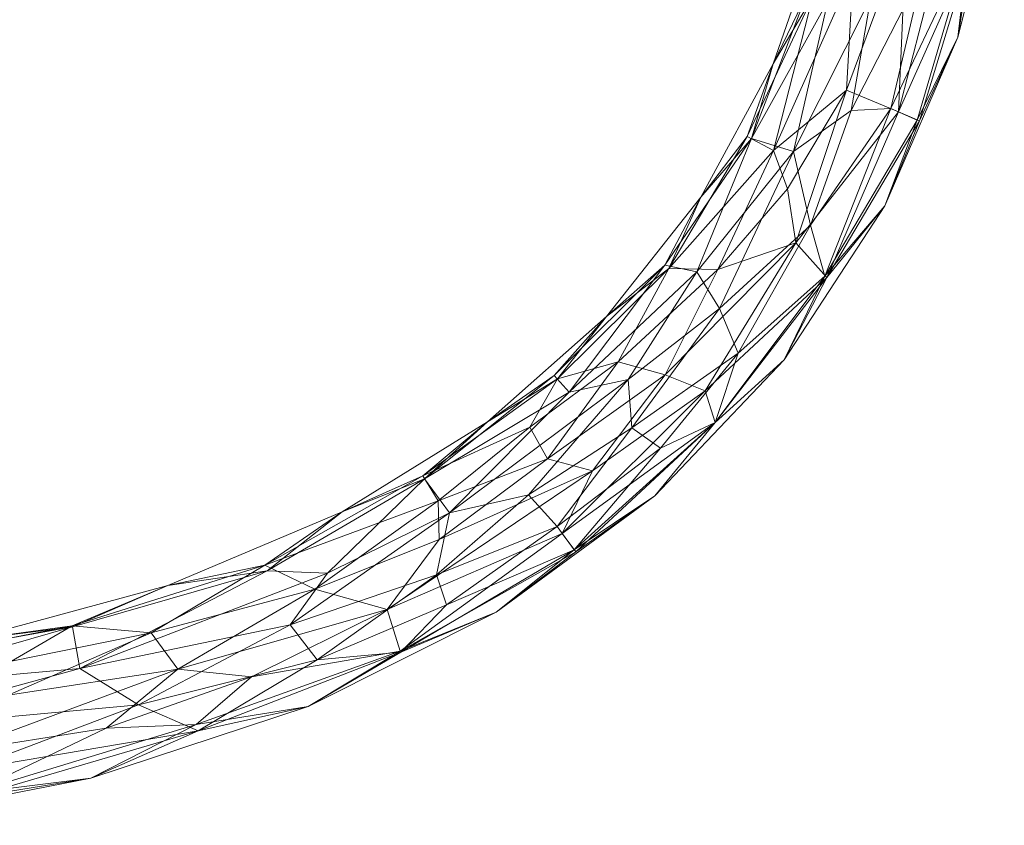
# Model space of a CAD drawing. Header units: millimetres. Extents: x -140 to 132, y -133 to 1091.
# Tile 13 of 144: x 39 to 130, y -131 to -57. Entities that reach past the tile are written whole.
import ezdxf

# ---------------------------------------------------------------- set-up
doc = ezdxf.new("R2010")
doc.units = ezdxf.units.MM
doc.layers.add('M-520-M_DRAINAGE_FW', color=2, linetype='Continuous', lineweight=30)

# ---------------------------------------------------------------- blocks, each defined once
blk = doc.blocks.new('FFAS9088-100500BC0 - Neo Modern 3-Way Rain Shower Kits _ECO_-4362-3D View 1')
at = {"layer": 'M-520-M_DRAINAGE_FW', "lineweight": 9}
mesh = blk.add_polyface(dxfattribs=at)
corners = [(109.42, -88.518, 58.7), (113.332, -80.936, 54.542), (118.694, -74.355, 58.7), (115.159, -40.566, 56.207), (116.902, -40.901, 53.391), (112.043, -55.016, 54.741), (129.694, -42.118, 58.7), (125.404, -58.814, 58.7), (126.787, -50.327, 54.809), (121.869, -66.529, 55.914), (108.386, -61.266, 58.7), (113.091, -47.716, 58.7), (115.163, -63.692, 51.207), (115.774, -52.755, 52.082), (120.678, -48.761, 51.201), (101.742, -73.552, 58.7), (98.793, -80.113, 54.266), (93.034, -84.55, 58.7), (106.01, -67.946, 55.345), (108.412, -69.244, 52.341), (119.944, -65.699, 52.994), (125.327, -44.76, 52.19), (110.495, -77.752, 51.509), (120.067, -39.803, 51.589), (109.724, -72.77, 51.283), (129.159, -33.186, 53.778), (103.298, -80.207, 51.599)]
mesh.append_faces([[corners[k] for k in face] for face in [(0, 1, 2), (2, 9, 7), (15, 16, 17), (10, 18, 15)]], dxfattribs={"vtx0": -1, "vtx1": -1})
mesh.append_faces([[corners[k] for k in face] for face in [(3, 4, 5), (2, 1, 9), (12, 13, 14), (16, 18, 19), (8, 20, 21), (13, 5, 4), (20, 1, 22), (10, 5, 18), (23, 14, 13), (14, 20, 12), (24, 19, 12), (25, 8, 21), (20, 8, 9), (15, 18, 16), (19, 18, 5), (19, 26, 16), (13, 19, 5), (19, 13, 12), (26, 19, 24), (22, 12, 20), (14, 21, 20), (7, 9, 8), (20, 9, 1), (11, 3, 5), (4, 23, 13), (24, 22, 26), (24, 12, 22)]], dxfattribs={"vtx0": -1, "vtx1": -1, "vtx2": -1})
mesh.append_faces([[corners[k] for k in face] for face in [(5, 10, 11)]], dxfattribs={"vtx0": -1, "vtx2": -1})
mesh.append_faces([[corners[k] for k in face] for face in [(6, 7, 8)]], dxfattribs={"vtx1": -1, "vtx2": -1})
mesh = blk.add_polyface(dxfattribs=at)
corners = [(108.386, -61.266, 58.7), (106.389, -68.151, 62.806), (111.484, -54.822, 61.488), (113.091, -47.716, 58.7), (98.406, -79.806, 62.366), (101.742, -73.552, 58.7), (93.034, -84.55, 58.7), (126.436, -50.237, 63.133), (121.669, -66.443, 61.979), (125.404, -58.814, 58.7), (117.395, -55.144, 66.094), (117.936, -43.536, 65.189), (113.444, -55.502, 64.389), (118.694, -74.355, 58.7), (119.225, -65.389, 64.991), (113.171, -80.83, 63.133), (129.694, -42.118, 58.7), (109.42, -88.518, 58.7), (111.828, -76.123, 65.804), (105.163, -87.924, 65.155), (110.278, -69.349, 65.844), (115.764, -40.682, 62.515), (122.251, -52.541, 65.729), (122.007, -41.882, 66.199), (115.57, -65.555, 66.157), (101.354, -80.425, 65.145), (103.458, -83.802, 66.199), (89.585, -91.514, 64.388)]
mesh.append_faces([[corners[k] for k in face] for face in [(0, 2, 3), (5, 1, 0)]], dxfattribs={"vtx0": -1, "vtx1": -1})
mesh.append_faces([[corners[k] for k in face] for face in [(0, 1, 2), (7, 8, 9), (10, 11, 12), (1, 5, 4), (8, 14, 15), (18, 19, 15), (12, 1, 20), (12, 21, 2), (22, 23, 10), (18, 24, 20), (25, 20, 1), (14, 7, 22), (24, 18, 14), (14, 22, 24), (10, 12, 20), (13, 8, 15), (14, 8, 7), (26, 19, 18), (26, 18, 20), (14, 18, 15), (4, 27, 25), (4, 25, 1), (25, 26, 20), (24, 10, 20), (10, 24, 22), (3, 2, 21), (12, 2, 1)]], dxfattribs={"vtx0": -1, "vtx1": -1, "vtx2": -1})
mesh.append_faces([[corners[k] for k in face] for face in [(4, 5, 6)]], dxfattribs={"vtx0": -1, "vtx2": -1})
mesh.append_faces([[corners[k] for k in face] for face in [(13, 9, 8), (9, 16, 7), (17, 13, 15)]], dxfattribs={"vtx1": -1, "vtx2": -1})
mesh = blk.add_polyface(dxfattribs=at)
corners = [(97.489, -101.06, 58.7), (103.064, -94.317, 54.958), (109.42, -88.518, 58.7), (82.869, -111.764, 58.7), (90.199, -106.22, 55.915), (87.6, -97.653, 51.339), (94.108, -88.719, 52.248), (98.431, -89.913, 51.201), (113.332, -80.936, 54.542), (74.04, -115.374, 54.755), (65.54, -120.475, 58.7), (102.115, -91.38, 52.234), (91.76, -98.757, 51.48), (98.793, -80.113, 54.266), (88.508, -90.297, 54.981), (93.034, -84.55, 58.7), (68.683, -102.529, 58.7), (82.086, -94.232, 58.7), (76.114, -99.222, 55.373), (103.298, -80.207, 51.599), (88.96, -104.529, 52.994), (72.817, -111.525, 51.592), (77.634, -105.075, 51.258), (77.535, -101.514, 52.372), (85.983, -94.745, 52.873), (110.495, -77.752, 51.509)]
mesh.append_faces([[corners[k] for k in face] for face in [(0, 1, 2), (3, 4, 0)]], dxfattribs={"vtx0": -1, "vtx1": -1})
mesh.append_faces([[corners[k] for k in face] for face in [(5, 6, 7), (8, 2, 1), (7, 11, 12), (13, 14, 15), (14, 13, 6), (19, 6, 13), (12, 11, 20), (3, 9, 4), (21, 20, 9), (7, 12, 5), (22, 23, 5), (17, 14, 18), (24, 6, 5), (11, 25, 8), (20, 1, 4), (14, 6, 24), (7, 6, 19), (20, 21, 12), (7, 19, 25), (24, 23, 18), (22, 5, 12), (1, 20, 11), (1, 11, 8), (11, 7, 25), (21, 22, 12), (0, 4, 1), (20, 4, 9), (14, 24, 18), (23, 24, 5)]], dxfattribs={"vtx0": -1, "vtx1": -1, "vtx2": -1})
mesh.append_faces([[corners[k] for k in face] for face in [(9, 3, 10), (14, 17, 15)]], dxfattribs={"vtx0": -1, "vtx2": -1})
mesh.append_faces([[corners[k] for k in face] for face in [(16, 17, 18)]], dxfattribs={"vtx1": -1, "vtx2": -1})
mesh = blk.add_polyface(dxfattribs=at)
corners = [(67.34, -108.172, 65.559), (78.576, -102.628, 65.761), (76.279, -99.488, 62.596), (82.086, -94.232, 58.7), (68.683, -102.529, 58.7), (113.171, -80.83, 63.133), (103.047, -94.301, 62.482), (109.42, -88.518, 58.7), (88.21, -89.961, 61.488), (93.034, -84.55, 58.7), (95.366, -94.81, 66.061), (105.163, -87.924, 65.155), (103.458, -83.802, 66.199), (82.869, -111.764, 58.7), (97.489, -101.06, 58.7), (90.07, -106.044, 61.979), (74.087, -115.466, 62.474), (65.54, -120.475, 58.7), (101.354, -80.425, 65.145), (95.048, -90.344, 65.926), (77.361, -108.35, 65.991), (66.383, -116.156, 65.138), (78.28, -111.098, 64.622), (89.585, -91.514, 64.388), (98.013, -96.67, 64.62), (88.497, -103.897, 64.991), (98.406, -79.806, 62.366), (85.854, -100.959, 66.198)]
mesh.append_faces([[corners[k] for k in face] for face in [(3, 8, 9)]], dxfattribs={"vtx0": -1, "vtx1": -1})
mesh.append_faces([[corners[k] for k in face] for face in [(0, 1, 2), (5, 6, 7), (10, 11, 12), (6, 5, 11), (12, 18, 19), (20, 21, 22), (19, 18, 23), (3, 2, 8), (1, 23, 2), (14, 6, 15), (24, 11, 10), (15, 22, 16), (12, 19, 10), (22, 25, 20), (23, 26, 8), (13, 15, 16), (24, 25, 15), (6, 11, 24), (20, 25, 27), (23, 1, 19), (1, 20, 27), (27, 10, 19), (9, 8, 26), (23, 8, 2), (25, 22, 15), (6, 24, 15), (25, 24, 10), (1, 27, 19), (10, 27, 25)]], dxfattribs={"vtx0": -1, "vtx1": -1, "vtx2": -1})
mesh.append_faces([[corners[k] for k in face] for face in [(2, 3, 4), (16, 17, 13), (6, 14, 7)]], dxfattribs={"vtx0": -1, "vtx2": -1})
mesh.append_faces([[corners[k] for k in face] for face in [(13, 14, 15)]], dxfattribs={"vtx1": -1, "vtx2": -1})
mesh = blk.add_polyface(dxfattribs=at)
corners = [(78.576, -102.628, 65.761), (67.34, -108.172, 65.559), (63.878, -112.935, 66.199), (68.683, -102.529, 58.7), (61.783, -107.978, 63.82), (76.279, -99.488, 62.596), (52.616, -109.312, 58.7), (43.839, -113.136, 62.596), (44.516, -116.97, 65.76), (24.162, -118.783, 64.39), (33.902, -114.391, 58.7), (65.54, -120.475, 58.7), (55.407, -122.705, 63.085), (45.519, -127.08, 58.7), (11.555, -131.246, 63.085), (34.505, -128.842, 61.897), (34.015, -126.328, 64.898), (23.855, -116.729, 61.49), (13.289, -117.464, 58.7), (23.324, -131.413, 58.7), (74.087, -115.466, 62.474), (66.383, -116.156, 65.138), (49.922, -120.305, 65.884), (23.484, -122.73, 66.122), (16.087, -127.533, 65.661), (77.361, -108.35, 65.991), (78.28, -111.098, 64.622)]
mesh.append_faces([[corners[k] for k in face] for face in [(11, 12, 13), (13, 15, 19)]], dxfattribs={"vtx0": -1, "vtx1": -1})
mesh.append_faces([[corners[k] for k in face] for face in [(0, 1, 2), (3, 4, 5), (4, 6, 7), (4, 7, 8), (8, 7, 9), (14, 15, 16), (13, 12, 15), (12, 11, 20), (21, 22, 12), (8, 1, 4), (9, 7, 17), (12, 20, 21), (2, 22, 21), (23, 24, 16), (16, 24, 14), (23, 8, 9), (22, 8, 23), (16, 12, 22), (25, 2, 21), (16, 22, 23), (22, 2, 8), (25, 0, 2), (19, 15, 14), (16, 15, 12), (10, 17, 7), (20, 26, 21), (2, 1, 8), (4, 1, 5)]], dxfattribs={"vtx0": -1, "vtx1": -1, "vtx2": -1})
mesh.append_faces([[corners[k] for k in face] for face in [(4, 3, 6), (17, 10, 18)]], dxfattribs={"vtx0": -1, "vtx2": -1})
mesh.append_faces([[corners[k] for k in face] for face in [(6, 10, 7)]], dxfattribs={"vtx1": -1, "vtx2": -1})
mesh = blk.add_polyface(dxfattribs=at)
corners = [(52.616, -109.312, 58.7), (61.557, -107.443, 54.283), (43.811, -113.033, 54.985), (46.926, -122.473, 52.021), (55.22, -122.139, 53.589), (34.428, -128.444, 54.755), (65.54, -120.475, 58.7), (45.519, -127.08, 58.7), (23.324, -131.413, 58.7), (72.817, -111.525, 51.592), (60.339, -117.734, 51.844), (53.533, -117.025, 51.201), (68.683, -102.529, 58.7), (74.04, -115.374, 54.755), (51.089, -113.667, 52.261), (77.535, -101.514, 52.372), (76.114, -99.222, 55.373), (33.902, -114.391, 58.7), (66.175, -109.652, 51.524), (37.901, -119.436, 51.4), (19.943, -123.699, 51.223), (32.931, -124.673, 51.592), (23.884, -116.927, 55.456), (38.223, -116.279, 52.878), (77.634, -105.075, 51.258), (24.268, -119.494, 52.464)]
mesh.append_faces([[corners[k] for k in face] for face in [(0, 1, 2), (3, 4, 5), (9, 10, 11), (6, 4, 13), (4, 7, 5), (10, 9, 13), (1, 14, 2), (15, 1, 16), (18, 14, 1), (3, 10, 4), (11, 19, 14), (20, 19, 21), (17, 2, 22), (23, 14, 19), (18, 15, 24), (12, 16, 1), (2, 14, 23), (11, 14, 18), (11, 18, 9), (15, 18, 1), (19, 11, 21), (23, 25, 22), (24, 9, 18), (21, 11, 3), (4, 10, 13), (10, 3, 11), (21, 3, 5), (2, 23, 22), (25, 23, 19)]], dxfattribs={"vtx0": -1, "vtx1": -1, "vtx2": -1})
mesh.append_faces([[corners[k] for k in face] for face in [(4, 6, 7), (2, 17, 0)]], dxfattribs={"vtx0": -1, "vtx2": -1})
mesh.append_faces([[corners[k] for k in face] for face in [(7, 8, 5), (0, 12, 1)]], dxfattribs={"vtx1": -1, "vtx2": -1})

msp = doc.modelspace()

# ---------------------------------------------------------------- block references
at = {"layer": 'M-520-M_DRAINAGE_FW', "lineweight": 9}
msp.add_blockref('FFAS9088-100500BC0 - Neo Modern 3-Way Rain Shower Kits _ECO_-4362-3D View 1', (0, 0), dxfattribs=at)

doc.saveas('drawing.dxf')
